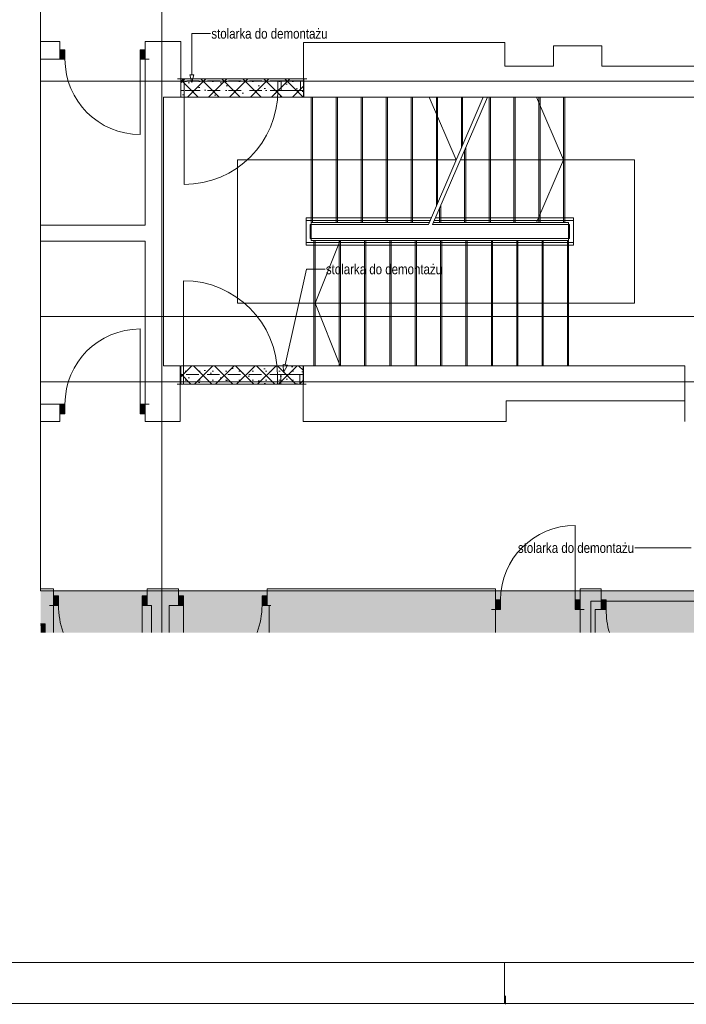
# Paper-space layout 'A-26 ROZBIÓRKI - PIĘTRO 8' of a CAD drawing. Header units: millimetres. Extents: x 0 to 540, y 0 to 297.
# Tile 7 of 9: x 302 to 382, y 0 to 118. Entities that reach past the tile are written whole.
import ezdxf
from ezdxf.xclip import XClip

# ---------------------------------------------------------------- set-up
doc = ezdxf.new("R2010")
doc.units = ezdxf.units.MM
doc.header["$MEASUREMENT"] = 0
doc.header["$XCLIPFRAME"] = 0
for name, pattern in [('ACAD_ISO03W100', [300, 120, -180]), ('DASHDOTX2', [1000, 500, -250, 0, -250]), ('GESTRICHELT2', [93.75, 62.5, -31.25]), ('Przer. długie kreski', [2.5, 1.5, -1]), ('PRZERYWANA_DU_A', [550, 350.0000000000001, -199.9999999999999])]:
    doc.linetypes.add(name, pattern=pattern)
for name, color, linetype, lineweight in [('0_Nr_pióra__2', 8, 'Continuous', 13), ('A_linie przekroju_Nr_pióra__1', 7, 'Continuous', 20), ('A_linie_Nr_pióra__1', 7, 'Continuous', 20), ('A_wyposażenie_Nr_pióra__2', 8, 'Continuous', 13), ('A_ściany_Nr_pióra__1', 7, 'Continuous', 20), ('Drzwi Archicad_Nr_pióra__1', 7, 'Continuous', 20)]:
    doc.layers.add(name, color=color, linetype=linetype, lineweight=lineweight)
for name, color, linetype, lineweight, true_color in [('A__balustrada_Nr_pióra__161', 7, 'Continuous', 5, 0x949494), ('A_Arkusz_Nr_pióra__255', 7, 'Continuous', 15, 0x242424), ('A_opis_Nr_pióra__255', 7, 'Continuous', 15, 0x242424), ('A_opis_Nr_pióra__8', 7, 'Continuous', 13, 0x4c4c4c), ('A_osie_Nr_pióra__16', 7, 'Continuous', 5, 0x0f0f0f), ('A_pochwyt_Nr_pióra__161', 7, 'Continuous', 5, 0x949494), ('A_rozbiórki_Nr_pióra__10', 7, 'Continuous', 13, 0x4b4b4b), ('A_schody_Nr_pióra__10', 7, 'Continuous', 13, 0x4b4b4b), ('A_schody_Nr_pióra__4', 7, 'Continuous', 18, 0x4b4b4b), ('A_ściany_Nr_pióra__10', 7, 'Continuous', 13, 0x4b4b4b)]:
    doc.layers.add(name, color=color, linetype=linetype, lineweight=lineweight, true_color=true_color)
for name, color, linetype in [('A_podrys', 7, 'Continuous'), ('A_rozbiórki', 7, 'Continuous'), ('A_wyposażenie', 7, 'Continuous'), ('Drzwi Archicad', 7, 'Continuous')]:
    doc.layers.add(name, color=color, linetype=linetype)
doc.styles.add('STYL_AUTOMATYCZNY_2', font='ARIALN.TTF')
pattern_1 = [(45, (-1720.335777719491, -334.6624590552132), (-1.257235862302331, 1.257235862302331), []), (135, (-1720.335777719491, -334.6624590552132), (1.257235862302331, 1.257235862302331), []), (90, (-1721.593013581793, -333.4052231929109), (-1.600200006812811, 0), [0, -1.066800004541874, 0, -1.600200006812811]), (155, (-1720.335777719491, -332.1479873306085), (0.6762737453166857, 1.450273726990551), [0, -0.7823200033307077, 0, -1.351280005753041])]

# ---------------------------------------------------------------- blocks, each defined once
blk = doc.blocks.new('Rysunek_2_2', base_point=(-1720.335777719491, -334.6624590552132))
at = {"linetype": 'Continuous', "lineweight": 0, "true_color": 0x484848}
blk.add_hatch(color=251, dxfattribs=at).paths.add_polyline_path([(419.5293351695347, 220.1214278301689), (304.4641232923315, 220.1214278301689), (304.4641232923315, 208.2223742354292), (400.5293307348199, 208.2223742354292), (400.5293307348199, 49.41237796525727), (304.4641232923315, 49.41237796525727), (304.4641232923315, 44.4123740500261), (419.5293351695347, 44.4123740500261)])
at = {"layer": 'A_rozbiórki', "linetype": 'Continuous', "lineweight": 0, "true_color": 0x4b4b4b}
h = blk.add_hatch(dxfattribs=at)
h.set_pattern_fill('facing_tile_0002', color=251, style=0, pattern_type=2)
h.set_pattern_definition(pattern_1)
h.paths.add_polyline_path([(335.9292310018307, 110.7023750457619), (321.2292310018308, 110.7023750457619), (321.2292310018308, 108.5023750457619), (335.9292310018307, 108.5023750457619)])
h = blk.add_hatch(dxfattribs=at)
h.set_pattern_fill('facing_tile_0002', color=251, style=0, pattern_type=2)
h.set_pattern_definition(pattern_1)
h.paths.add_polyline_path([(335.9292310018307, 76.36237504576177), (321.2292310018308, 76.36237504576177), (321.2292310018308, 74.16237504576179), (335.9292310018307, 74.16237504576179)])
at = {"layer": 'A_wyposażenie', "linetype": 'Continuous', "lineweight": 0, "true_color": 0xfdfdfd}
blk.add_hatch(color=7, dxfattribs=at).paths.add_polyline_path([(305.0113311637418, 45.46262640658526), (304.46412114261, 45.46262640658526), (304.46412114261, 44.41237433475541), (305.0113311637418, 44.41237433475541)])
at = {"layer": 'Drzwi Archicad', "linetype": 'Continuous', "lineweight": 0, "true_color": 0xfdfdfd}
for points in [[(306.7792310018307, 114.2023750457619), (306.7792310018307, 113.0523750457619), (307.3792310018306, 113.0523750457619), (307.3792310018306, 114.2023750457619)], [(316.9792310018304, 113.0523750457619), (316.9792310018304, 114.2023750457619), (316.3792310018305, 114.2023750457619), (316.3792310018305, 113.0523750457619)], [(306.7792310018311, 70.6123750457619), (307.379231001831, 70.6123750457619), (307.379231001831, 71.76237504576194), (306.7792310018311, 71.76237504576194)], [(316.9792310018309, 71.76237504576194), (316.379231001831, 71.76237504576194), (316.379231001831, 70.6123750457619), (316.9792310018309, 70.6123750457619)], [(306.0113312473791, 48.81237504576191), (306.0113312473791, 47.66237504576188), (306.611331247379, 47.66237504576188), (306.611331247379, 48.81237504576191)], [(317.2113312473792, 47.66237504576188), (317.2113312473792, 48.81237504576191), (316.6113312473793, 48.81237504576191), (316.6113312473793, 47.66237504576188)], [(320.9613312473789, 47.66237504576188), (321.5613312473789, 47.66237504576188), (321.5613312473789, 48.81237504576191), (320.9613312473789, 48.81237504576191)], [(331.5613312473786, 48.81237504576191), (330.9613312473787, 48.81237504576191), (330.9613312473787, 47.66237504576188), (331.5613312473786, 47.66237504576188)], [(358.9113312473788, 47.16237504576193), (359.5113312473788, 47.16237504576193), (359.5113312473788, 48.31237504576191), (358.9113312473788, 48.31237504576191)], [(369.0313312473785, 48.31237504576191), (368.4313312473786, 48.31237504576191), (368.4313312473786, 47.16237504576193), (369.0313312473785, 47.16237504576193)], [(371.5493312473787, 48.31237504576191), (371.5493312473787, 47.16237504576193), (372.1493312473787, 47.16237504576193), (372.1493312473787, 48.31237504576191)]]:
    blk.add_hatch(color=7, dxfattribs=at).paths.add_polyline_path(points)
at = {"layer": '0_Nr_pióra__2', "color": 8, "linetype": 'PRZERYWANA_DU_A', "lineweight": 13, "flags": 128}
for points in [[(304.4641210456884, 208.222375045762), (304.4641210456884, 49.41237504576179)], [(304.4641210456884, 49.41237504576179), (400.5293312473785, 49.41237504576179), (400.5293312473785, 208.222375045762), (304.4641210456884, 208.222375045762)]]:
    blk.add_lwpolyline(points, dxfattribs=at)
at = {"layer": 'A__balustrada_Nr_pióra__161', "color": 252, "linetype": 'Continuous', "lineweight": 5, "true_color": 0x949494}
for p, q in [((336.2392306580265, 90.81237411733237), (336.2392306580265, 94.0523751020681)), ((336.2392306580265, 93.75237617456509), (351.0882205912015, 93.75237617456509)), ((336.739231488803, 93.25237534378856), (350.8728363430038, 93.25237534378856)), ((336.739231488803, 91.6123738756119), (336.739231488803, 93.25237534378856)), ((351.3728371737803, 93.25237534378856), (367.7593311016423, 93.25237534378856)), ((351.5882188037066, 93.75237617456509), (368.2593319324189, 93.75237617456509)), ((367.7593311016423, 91.6123738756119), (367.7593311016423, 93.25237534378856)), ((368.2593319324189, 90.81237411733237), (368.2593319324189, 94.0523751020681)), ((336.2392306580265, 91.11237566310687), (368.2593319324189, 91.11237566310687)), ((336.739231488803, 91.6123738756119), (367.7593311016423, 91.6123738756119))]:
    blk.add_line(p, q, dxfattribs=at)
at = {"layer": 'A_linie przekroju_Nr_pióra__1', "color": 7, "linetype": 'ACAD_ISO03W100', "lineweight": 20}
blk.add_line((304.4641238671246, 82.2450794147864), (391.0738372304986, 82.2450794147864), dxfattribs=at)
at = {"layer": 'A_linie_Nr_pióra__1', "color": 7, "linetype": 'PRZERYWANA_DU_A', "lineweight": 20}
for p, q in [((370.3313310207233, 48.16237529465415), (370.3313310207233, 44.41237468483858)), ((383.7493305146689, 48.16237530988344), (370.3313324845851, 48.1623760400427))]:
    blk.add_line(p, q, dxfattribs=at)
at = {"layer": 'A_opis_Nr_pióra__255', "color": 250, "linetype": 'Continuous', "lineweight": 15, "true_color": 0x242424}
for p, q in [((322.5618753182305, 111.1853879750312), (322.5618753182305, 116.1195127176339)), ((322.5618753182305, 116.1195127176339), (324.8024925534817, 116.1195127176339)), ((322.3118749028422, 111.1853879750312), (322.8118731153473, 111.1853879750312)), ((322.5618753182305, 110.2523747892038), (322.3118749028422, 111.1853879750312)), ((322.5618753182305, 110.2523747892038), (322.8118731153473, 111.1853879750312)), ((333.7503305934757, 76.4690169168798), (336.2667722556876, 87.91022441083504)), ((336.2667722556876, 87.91022441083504), (338.5073894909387, 87.91022441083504)), ((333.5061663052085, 76.5227176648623), (333.9944948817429, 76.41531355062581)), ((333.5499097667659, 75.55778513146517), (333.5061663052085, 76.5227176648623)), ((333.5499097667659, 75.55778513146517), (333.9944948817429, 76.41531355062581)), ((377.8286219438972, 54.54585804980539), (375.5880047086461, 54.54585804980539)), ((382.3163183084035, 54.54585804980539), (377.8286219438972, 54.54585804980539))]:
    blk.add_line(p, q, dxfattribs=at)
at = {"layer": 'A_osie_Nr_pióra__16', "color": 250, "linetype": 'DASHDOTX2', "lineweight": 5, "true_color": 0x0f0f0f}
for p, q in [((318.9613327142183, 193.8703527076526), (318.9613327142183, 44.41237575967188)), ((393.2782524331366, 110.4123725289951), (304.4641212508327, 110.4123725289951)), ((393.2782524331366, 74.4123785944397), (304.4641212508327, 74.4123785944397))]:
    blk.add_line(p, q, dxfattribs=at)
at = {"layer": 'A_pochwyt_Nr_pióra__161', "color": 252, "linetype": 'Continuous', "lineweight": 5, "true_color": 0x949494}
for p, q in [((336.2392306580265, 94.0523751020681), (351.2174479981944, 94.0523751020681)), ((351.7174488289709, 94.0523751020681), (368.2593319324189, 94.0523751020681)), ((336.2392306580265, 90.81237411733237), (368.2593319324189, 90.81237411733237))]:
    blk.add_line(p, q, dxfattribs=at)
at = {"layer": 'A_rozbiórki_Nr_pióra__10', "color": 251, "linetype": 'ACAD_ISO03W100', "lineweight": 13, "true_color": 0x4b4b4b, "flags": 128}
for points in [[(335.9292310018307, 110.7023750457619), (321.2292310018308, 110.7023750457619), (321.2292310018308, 108.5023750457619), (335.9292310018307, 108.5023750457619)], [(335.9292310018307, 76.36237504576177), (321.2292310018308, 76.36237504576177), (321.2292310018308, 74.16237504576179), (335.9292310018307, 74.16237504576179)]]:
    blk.add_lwpolyline(points, close=True, dxfattribs=at)
at = {"layer": 'A_schody_Nr_pióra__10', "color": 251, "linetype": 'GESTRICHELT2', "lineweight": 13, "true_color": 0x4b4b4b}
for p, q in [((336.9892319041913, 93.50237575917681), (336.9892319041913, 108.5023744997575)), ((339.9862520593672, 93.50237575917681), (339.9862520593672, 108.5023744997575)), ((342.9832722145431, 93.50237575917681), (342.9832722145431, 108.5023744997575)), ((345.9802923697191, 93.50237575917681), (345.9802923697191, 108.5023744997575)), ((348.9773099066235, 93.50237575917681), (348.9773099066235, 108.5023744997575)), ((351.9743300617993, 95.80943948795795), (351.9743300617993, 108.5023744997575)), ((354.9713502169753, 102.7668754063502), (354.9713502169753, 108.5023744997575)), ((358.3013307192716, 93.50237575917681), (358.3013307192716, 108.5023744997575)), ((361.2673322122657, 93.50237575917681), (361.2673322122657, 108.5023744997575)), ((364.2333310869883, 93.50237575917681), (364.2333310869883, 108.5023744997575)), ((367.1993299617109, 93.50237575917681), (367.1993299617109, 108.5023744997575)), ((355.3353318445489, 93.50237575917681), (355.3353318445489, 102.4511118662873)), ((352.3693303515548, 93.50237575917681), (352.3693303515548, 95.56568888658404)), ((337.1692302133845, 91.36237607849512), (337.1692302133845, 76.36237471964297)), ((340.2032413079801, 91.36237607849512), (340.2032413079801, 76.36237471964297)), ((343.2372497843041, 91.36237607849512), (343.2372497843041, 76.36237471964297)), ((346.2712608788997, 91.36237607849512), (346.2712608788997, 76.36237471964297)), ((349.3052719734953, 91.36237607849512), (349.3052719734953, 76.36237471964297)), ((352.3392804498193, 91.36237607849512), (352.3392804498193, 76.36237471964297)), ((355.3732915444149, 91.36237607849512), (355.3732915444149, 76.36237471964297)), ((358.4073000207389, 91.36237607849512), (358.4073000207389, 76.36237471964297)), ((361.4413111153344, 91.36237607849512), (361.4413111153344, 76.36237471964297)), ((364.47532220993, 91.36237607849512), (364.47532220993, 76.36237471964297)), ((367.5093306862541, 91.36237607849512), (367.5093306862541, 76.36237471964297))]:
    blk.add_line(p, q, dxfattribs=at)
at = {"layer": 'A_schody_Nr_pióra__4', "color": 251, "linetype": 'Continuous', "lineweight": 18, "true_color": 0x4b4b4b}
for p, q in [((336.8392311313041, 91.36237607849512), (336.8392311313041, 108.5023744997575)), ((339.83625128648, 93.50237575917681), (339.83625128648, 108.5023744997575)), ((342.8332714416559, 93.50237575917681), (342.8332714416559, 108.5023744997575)), ((345.8302915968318, 93.50237575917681), (345.8302915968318, 108.5023744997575)), ((348.8273117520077, 93.50237575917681), (348.8273117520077, 108.5023744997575)), ((350.8728363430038, 93.25237534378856), (357.4420061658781, 108.5023744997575)), ((350.9804656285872, 108.5023744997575), (354.2112660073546, 101.0023751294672)), ((351.3728371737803, 93.25237534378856), (357.9420043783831, 108.5023744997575)), ((351.8243319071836, 95.46122247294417), (351.8243319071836, 108.5023744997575)), ((354.8213520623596, 102.4186557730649), (354.8213520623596, 108.5023744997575)), ((358.1513299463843, 93.50237575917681), (358.1513299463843, 108.5023744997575)), ((361.1173314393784, 93.50237575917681), (361.1173314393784, 108.5023744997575)), ((363.8185314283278, 108.5023744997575), (367.0493318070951, 101.0023751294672)), ((364.083330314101, 93.50237575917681), (364.083330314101, 108.5023744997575)), ((367.0493318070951, 93.50237575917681), (367.0493318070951, 108.5023744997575)), ((355.1853310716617, 93.50237575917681), (355.1853310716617, 102.1028922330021)), ((328.0392311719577, 101.0023751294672), (354.2112660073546, 101.0023751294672)), ((328.0392311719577, 101.0023751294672), (328.0392311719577, 83.8623740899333)), ((354.7112668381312, 101.0023751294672), (375.52317892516, 101.0023751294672)), ((363.8185314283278, 93.50237575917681), (367.0493318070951, 101.0023751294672)), ((375.52317892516, 101.0023751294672), (375.52317892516, 83.8623740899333)), ((352.219332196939, 93.50237575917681), (352.219332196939, 95.21746925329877)), ((336.8392311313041, 93.50237575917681), (350.9805284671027, 93.50237575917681)), ((351.4805292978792, 93.50237575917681), (367.6593314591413, 93.50237575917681)), ((367.6593314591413, 93.50237575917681), (367.6593314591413, 76.36237471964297)), ((367.6593314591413, 91.36237607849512), (336.8392311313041, 91.36237607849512)), ((337.3192309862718, 91.36237607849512), (337.3192309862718, 76.36237471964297)), ((340.317219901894, 91.36237607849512), (337.3192309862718, 83.8623740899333)), ((340.3532420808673, 91.36237607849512), (340.3532420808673, 76.36237471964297)), ((343.3872505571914, 91.36237607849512), (343.3872505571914, 76.36237471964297)), ((346.4212616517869, 91.36237607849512), (346.4212616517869, 76.36237471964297)), ((349.455270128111, 91.36237607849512), (349.455270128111, 76.36237471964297)), ((352.4892812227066, 91.36237607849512), (352.4892812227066, 76.36237471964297)), ((355.5232923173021, 91.36237607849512), (355.5232923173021, 76.36237471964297)), ((358.5573007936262, 91.36237607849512), (358.5573007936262, 76.36237471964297)), ((361.5913118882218, 91.36237607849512), (361.5913118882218, 76.36237471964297)), ((364.6253203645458, 91.36237607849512), (364.6253203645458, 76.36237471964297)), ((328.0392311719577, 83.8623740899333), (375.52317892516, 83.8623740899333)), ((340.3172591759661, 76.36237471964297), (337.3192309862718, 83.8623740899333))]:
    blk.add_line(p, q, dxfattribs=at)
at = {"layer": 'A_wyposażenie_Nr_pióra__2', "color": 8, "linetype": 'Continuous', "lineweight": 13}
blk.add_line((305.0113311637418, 45.46262640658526), (304.46412114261, 45.28982491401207), dxfattribs=at)
at = {"layer": 'A_wyposażenie_Nr_pióra__2', "color": 8, "linetype": 'Continuous', "lineweight": 13, "flags": 128}
blk.add_lwpolyline([(304.464121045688, 45.46262740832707), (305.0113312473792, 45.46262740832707), (305.0113312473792, 44.41237504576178)], dxfattribs=at)
at = {"layer": 'A_ściany_Nr_pióra__1', "color": 7, "linetype": 'Continuous', "lineweight": 20}
for p, q in [((306.7792307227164, 115.1623747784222), (306.4092323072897, 115.1623747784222)), ((306.7792307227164, 114.2023750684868), (306.7792307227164, 115.1623747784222)), ((316.9792309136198, 115.1623747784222), (317.3492319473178, 115.1623747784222)), ((316.9792309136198, 114.2023750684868), (316.9792309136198, 115.1623747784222)), ((306.7792307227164, 113.0523752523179), (306.7792307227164, 114.2023750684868)), ((316.9792309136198, 113.0523752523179), (316.9792309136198, 114.2023750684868)), ((306.7792307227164, 113.0523752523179), (306.3092300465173, 113.0523752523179)), ((316.9792309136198, 113.0523752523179), (317.4492315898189, 113.0523752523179)), ((321.2292301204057, 110.7023744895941), (320.8592317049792, 110.7023744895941)), ((321.2292301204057, 110.4523740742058), (321.2292301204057, 110.7023744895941)), ((321.2292301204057, 109.302374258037), (321.2292301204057, 110.4523740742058)), ((335.9492309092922, 110.7023744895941), (336.3192319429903, 110.7023744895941)), ((335.9492309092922, 110.4523740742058), (335.9492309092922, 110.7023744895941)), ((335.9492309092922, 109.302374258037), (335.9492309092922, 110.4523740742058)), ((321.2292301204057, 108.5023744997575), (320.8592317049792, 108.5023744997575)), ((321.2292301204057, 108.5023744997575), (321.2292301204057, 109.302374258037)), ((321.2292301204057, 108.5023744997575), (321.2292301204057, 109.302374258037)), ((335.9492309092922, 108.5023744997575), (335.9492309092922, 109.302374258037)), ((335.9492309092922, 108.5023744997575), (335.9492309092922, 109.302374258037)), ((335.9492309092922, 108.5023744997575), (336.3192319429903, 108.5023744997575)), ((321.1692298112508, 76.36237471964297), (320.7992313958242, 76.36237471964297)), ((321.1692298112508, 76.36237471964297), (321.1692298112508, 75.31237454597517)), ((321.1692298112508, 76.36237471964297), (321.1692298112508, 75.31237454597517)), ((335.8892306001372, 76.36237471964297), (336.2592316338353, 76.36237471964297)), ((335.8892306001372, 76.36237471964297), (335.8892306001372, 75.31237454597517)), ((335.8892306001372, 76.36237471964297), (335.8892306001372, 75.31237454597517)), ((321.1692298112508, 75.31237454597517), (321.1692298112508, 74.16237472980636)), ((335.8892306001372, 75.31237454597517), (335.8892306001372, 74.16237472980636)), ((321.1692298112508, 74.16237472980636), (320.7992313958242, 74.16237472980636)), ((335.8892306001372, 74.16237472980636), (336.2592316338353, 74.16237472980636)), ((306.7792307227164, 71.76237545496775), (306.3092300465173, 71.76237545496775)), ((306.7792307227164, 71.76237545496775), (306.7792307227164, 70.61237563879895)), ((316.9792309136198, 71.76237545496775), (317.4492315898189, 71.76237545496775)), ((316.9792309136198, 71.76237545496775), (316.9792309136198, 70.61237563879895)), ((306.7792307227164, 69.66237510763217), (306.4092323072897, 69.66237510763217)), ((306.7792307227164, 70.61237563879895), (306.7792307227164, 69.66237510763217)), ((316.9792309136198, 70.61237563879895), (316.9792309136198, 69.66237510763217)), ((316.9792309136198, 69.66237510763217), (317.3492319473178, 69.66237510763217)), ((306.0113309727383, 49.66237591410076), (305.6413299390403, 49.66237591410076)), ((306.0113309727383, 48.81237502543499), (306.0113309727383, 49.66237591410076)), ((317.2113302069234, 49.66237591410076), (317.5813312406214, 49.66237591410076)), ((317.2113302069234, 48.81237502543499), (317.2113302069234, 49.66237591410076)), ((320.9613312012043, 49.66237591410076), (320.5913301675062, 49.66237591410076)), ((320.9613312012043, 48.81237502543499), (320.9613312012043, 49.66237591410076)), ((331.5613299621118, 49.66237591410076), (331.9313309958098, 49.66237591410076)), ((331.5613299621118, 48.81237502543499), (331.5613299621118, 49.66237591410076)), ((358.9113303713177, 49.66237591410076), (358.5413319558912, 49.66237591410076)), ((358.9113303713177, 48.31237419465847), (358.9113303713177, 49.66237591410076)), ((369.0313318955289, 49.66237591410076), (369.4013303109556, 49.66237591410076)), ((369.0313318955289, 48.31237419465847), (369.0313318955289, 49.66237591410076)), ((371.5493314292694, 49.66237591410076), (371.1793303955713, 49.66237591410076)), ((371.5493314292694, 48.31237419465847), (371.5493314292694, 49.66237591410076)), ((306.0113309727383, 47.66237520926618), (306.0113309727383, 48.81237502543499)), ((317.2113302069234, 47.66237520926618), (317.2113302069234, 48.81237502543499)), ((320.9613312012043, 47.66237520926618), (320.9613312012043, 48.81237502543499)), ((331.5613299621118, 47.66237520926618), (331.5613299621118, 48.81237502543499)), ((306.0113309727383, 47.66237520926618), (305.5413302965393, 47.66237520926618)), ((317.2113302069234, 47.66237520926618), (317.6813308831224, 47.66237520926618)), ((320.9613312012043, 47.66237520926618), (320.4913305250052, 47.66237520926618)), ((331.5613299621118, 47.66237520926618), (332.0313306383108, 47.66237520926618)), ((358.9113303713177, 47.16237437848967), (358.4413323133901, 47.16237437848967)), ((358.9113303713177, 47.16237437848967), (358.9113303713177, 48.31237419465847)), ((369.0313318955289, 47.16237437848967), (369.0313318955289, 48.31237419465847)), ((369.0313318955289, 47.16237437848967), (369.5013299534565, 47.16237437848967)), ((371.5493314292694, 47.16237437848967), (371.0793307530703, 47.16237437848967)), ((371.5493314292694, 47.16237437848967), (371.5493314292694, 48.31237419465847))]:
    blk.add_line(p, q, dxfattribs=at)
at = {"layer": 'A_ściany_Nr_pióra__1', "color": 7, "linetype": 'Continuous', "lineweight": 20, "flags": 128}
for points in [[(306.7792310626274, 115.1623750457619), (304.464121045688, 115.1623750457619)], [(319.1892310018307, 115.1623750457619), (316.9792310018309, 115.1623750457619)], [(321.2292310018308, 115.1623750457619), (319.1892310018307, 115.1623750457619)], [(321.2292310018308, 110.7023750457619), (321.2292310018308, 115.1623750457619)], [(360.039231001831, 115.0723750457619), (335.9292310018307, 115.0723750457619)], [(335.9292310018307, 115.0723750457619), (335.9292310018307, 110.7023750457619)], [(360.039231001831, 112.2223750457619), (360.039231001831, 115.0723750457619)], [(371.6393312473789, 114.6723750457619), (365.8393312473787, 114.6723750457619)], [(365.8393312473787, 114.6723750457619), (365.8393312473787, 112.2223750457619)], [(371.6393312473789, 112.2223750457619), (371.6393312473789, 114.6723750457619)], [(304.464121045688, 113.0523750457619), (306.779231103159, 113.0523750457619)], [(316.9792310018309, 113.0523750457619), (316.9792310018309, 93.2023750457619)], [(365.8393312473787, 112.2223750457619), (360.039231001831, 112.2223750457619)], [(383.239331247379, 112.2223750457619), (371.6393312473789, 112.2223750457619)], [(319.1892310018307, 76.36237504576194), (319.1892310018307, 108.5023750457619)], [(319.1892310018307, 108.5023750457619), (321.2292310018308, 108.5023750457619)], [(335.9292310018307, 108.5023750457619), (360.039231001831, 108.5023750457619)], [(360.039231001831, 108.5023750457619), (365.8393312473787, 108.5023750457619)], [(365.8393312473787, 108.5023750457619), (371.6393312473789, 108.5023750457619)], [(371.6393312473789, 108.5023750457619), (383.239331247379, 108.5023750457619)], [(316.9792310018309, 93.2023750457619), (304.464121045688, 93.2023750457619)], [(304.464121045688, 91.2623750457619), (316.9792310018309, 91.2623750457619)], [(316.9792310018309, 91.2623750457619), (316.9792310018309, 71.76237504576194)], [(321.1692310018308, 76.36237504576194), (319.1892310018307, 76.36237504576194)], [(360.1892310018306, 76.36237504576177), (335.8892310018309, 76.36237504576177)], [(381.5493312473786, 76.36237504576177), (360.1892310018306, 76.36237504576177)], [(381.5493312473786, 76.36237504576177), (381.5493312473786, 69.66237504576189)], [(381.5493312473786, 76.36237504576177), (381.5493312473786, 69.66237504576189)], [(321.1692310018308, 69.66237504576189), (321.1692310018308, 74.16237504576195)], [(335.8892310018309, 74.16237504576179), (335.8892310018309, 69.66237504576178)], [(360.1892310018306, 69.66237504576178), (360.1892310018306, 72.16237504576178)], [(360.1892310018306, 72.16237504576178), (381.5493312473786, 72.16237504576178)], [(306.7792310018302, 71.76237504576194), (304.464121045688, 71.76237504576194)], [(304.464121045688, 69.66237504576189), (306.7792308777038, 69.66237504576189)], [(316.9792311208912, 69.66237504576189), (319.1892310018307, 69.66237504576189)], [(319.1892310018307, 69.66237504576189), (321.1692310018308, 69.66237504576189)], [(335.8892310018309, 69.66237504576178), (360.1892310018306, 69.66237504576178)], [(306.0113312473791, 49.66237504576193), (304.464121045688, 49.66237504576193)], [(320.961331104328, 49.66237504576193), (317.2113311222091, 49.66237504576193)], [(331.8113312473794, 49.66237504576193), (331.5613312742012, 49.66237504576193)], [(352.6113312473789, 49.66237504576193), (331.8113312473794, 49.66237504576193)], [(358.9113312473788, 49.66237504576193), (352.6113312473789, 49.66237504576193)], [(371.5493311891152, 49.66237504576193), (369.0313313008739, 49.66237504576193)], [(306.0113312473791, 44.41237504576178), (306.0113312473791, 47.66237504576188)], [(317.2113311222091, 47.66237504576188), (317.731331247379, 47.66237504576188)], [(317.731331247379, 47.66237504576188), (317.731331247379, 44.41237504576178)], [(319.8613312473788, 47.66237504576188), (320.961331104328, 47.66237504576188)], [(319.8613312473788, 44.41237504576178), (319.8613312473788, 47.66237504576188)], [(331.5613312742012, 47.66237504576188), (331.8113312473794, 47.66237504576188)], [(331.8113312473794, 47.66237504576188), (331.8113312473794, 44.41237504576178)], [(358.9113312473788, 44.41237504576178), (358.9113312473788, 47.16237504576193)], [(369.0313312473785, 47.16237504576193), (369.0313312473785, 44.41237504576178)], [(370.8313312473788, 47.16237504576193), (371.5493311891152, 47.16237504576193)], [(370.8313312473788, 44.41237504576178), (370.8313312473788, 47.16237504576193)]]:
    blk.add_lwpolyline(points, dxfattribs=at)
at = {"layer": 'A_ściany_Nr_pióra__10', "color": 251, "linetype": 'Przer. długie kreski', "lineweight": 13, "true_color": 0x4b4b4b}
for p, q in [((335.9484270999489, 110.4529631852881), (321.2292301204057, 110.4529631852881)), ((335.9484270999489, 109.3029633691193), (321.2292301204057, 109.3029633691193)), ((335.8892306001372, 75.31237454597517), (321.1700362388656, 75.31237454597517)), ((335.8892306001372, 74.16237472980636), (321.1700362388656, 74.16237472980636))]:
    blk.add_line(p, q, dxfattribs=at)
at = {"layer": 'Drzwi Archicad_Nr_pióra__1', "color": 7, "linetype": 'Continuous', "lineweight": 20}
for p, q in [((306.7792307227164, 115.1623747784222), (306.4092323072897, 115.1623747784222)), ((306.7792307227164, 115.1623747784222), (306.4092323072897, 115.1623747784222)), ((306.7792307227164, 114.2023750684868), (306.7792307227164, 115.1623747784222)), ((306.7792307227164, 114.2023750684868), (306.7792307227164, 115.1623747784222)), ((316.9792309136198, 114.2023750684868), (316.9792309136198, 115.1623747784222)), ((316.9792309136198, 114.2023750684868), (316.9792309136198, 115.1623747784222)), ((316.9792309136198, 115.1623747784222), (317.3492319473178, 115.1623747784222)), ((316.9792309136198, 115.1623747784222), (317.3492319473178, 115.1623747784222)), ((306.7792307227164, 114.2023750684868), (307.3792311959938, 114.2023750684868)), ((306.7792307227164, 113.0523752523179), (306.7792307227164, 114.2023750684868)), ((306.7792307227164, 113.0523752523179), (306.7792307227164, 114.2023750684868)), ((306.7792307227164, 113.0523752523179), (306.7792307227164, 114.2023750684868)), ((307.3792311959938, 114.2023750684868), (307.3792311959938, 113.0523752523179)), ((316.3792304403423, 113.0523752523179), (316.3792304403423, 114.2023750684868)), ((316.3792304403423, 114.2023750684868), (316.9792309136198, 114.2023750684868)), ((316.9792309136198, 114.2023750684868), (316.9792309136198, 113.0523752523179)), ((316.9792309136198, 113.0523752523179), (316.9792309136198, 114.2023750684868)), ((316.9792309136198, 113.0523752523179), (316.9792309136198, 114.2023750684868)), ((306.7792307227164, 113.0523752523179), (306.3092300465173, 113.0523752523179)), ((306.7792307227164, 113.0523752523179), (306.3092300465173, 113.0523752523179)), ((307.3792311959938, 113.0523752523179), (306.7792307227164, 113.0523752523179)), ((316.9792309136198, 113.0523752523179), (316.3792304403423, 113.0523752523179)), ((316.3792304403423, 113.0523752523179), (316.3792304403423, 104.0523760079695)), ((316.9792309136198, 113.0523752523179), (317.4492315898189, 113.0523752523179)), ((316.9792309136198, 113.0523752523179), (317.4492315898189, 113.0523752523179)), ((321.2292301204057, 110.7023744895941), (320.8592317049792, 110.7023744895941)), ((321.2292301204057, 110.7023744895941), (320.8592317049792, 110.7023744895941)), ((321.2292301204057, 110.4523740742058), (321.2292301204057, 110.7023744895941)), ((321.2292301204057, 110.4523740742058), (321.2292301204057, 110.7023744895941)), ((321.6292313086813, 110.4523740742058), (321.2292301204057, 110.4523740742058)), ((321.2292301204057, 110.4523740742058), (321.2292301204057, 109.302374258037)), ((321.2292301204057, 109.302374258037), (321.2292301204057, 110.4523740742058)), ((321.2292301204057, 109.302374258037), (321.2292301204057, 110.4523740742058)), ((321.6292313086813, 109.302374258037), (321.6292313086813, 110.4523740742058)), ((333.2592318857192, 110.4523740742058), (332.8592306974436, 110.4523740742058)), ((332.8592306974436, 110.4523740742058), (332.8592306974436, 109.302374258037)), ((333.2592318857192, 109.302374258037), (333.2592318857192, 110.4523740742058)), ((335.5492297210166, 110.4523740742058), (333.2592318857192, 110.4523740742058)), ((333.2592318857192, 110.4523740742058), (333.2592318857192, 109.302374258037)), ((335.9492309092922, 110.4523740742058), (335.5492297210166, 110.4523740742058)), ((335.5492297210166, 110.4523740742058), (335.5492297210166, 109.302374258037)), ((335.5492297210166, 109.302374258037), (335.5492297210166, 110.4523740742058)), ((335.9492309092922, 110.4523740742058), (335.9492309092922, 110.7023744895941)), ((335.9492309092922, 110.4523740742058), (335.9492309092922, 110.7023744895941)), ((335.9492309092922, 110.7023744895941), (336.3192319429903, 110.7023744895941)), ((335.9492309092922, 110.7023744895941), (336.3192319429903, 110.7023744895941)), ((335.9492309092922, 109.302374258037), (335.9492309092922, 110.4523740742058)), ((335.9492309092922, 109.302374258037), (335.9492309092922, 110.4523740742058)), ((335.9492309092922, 109.302374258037), (335.9492309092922, 110.4523740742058)), ((321.2292301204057, 108.5023744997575), (320.8592317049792, 108.5023744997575)), ((321.2292301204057, 108.5023744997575), (320.8592317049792, 108.5023744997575)), ((321.2292301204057, 109.302374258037), (321.6292313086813, 109.302374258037)), ((321.2292301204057, 108.5023744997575), (321.2292301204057, 109.302374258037)), ((321.2292301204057, 108.5023744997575), (321.2292301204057, 109.302374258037)), ((321.2292301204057, 108.5023744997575), (321.2292301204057, 109.302374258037)), ((321.6292313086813, 109.302374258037), (321.6292313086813, 98.07237486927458)), ((332.8592306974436, 109.302374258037), (333.2592318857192, 109.302374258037)), ((333.2592318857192, 109.302374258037), (335.5492297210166, 109.302374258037)), ((335.5492297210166, 109.302374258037), (335.9492309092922, 109.302374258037)), ((335.9492309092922, 108.5023744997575), (335.9492309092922, 109.302374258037)), ((335.9492309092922, 108.5023744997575), (335.9492309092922, 109.302374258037)), ((335.9492309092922, 108.5023744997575), (335.9492309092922, 109.302374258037)), ((335.9492309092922, 108.5023744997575), (336.3192319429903, 108.5023744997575)), ((335.9492309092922, 108.5023744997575), (336.3192319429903, 108.5023744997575)), ((321.5692309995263, 75.31237454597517), (321.5692309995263, 86.54237393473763)), ((316.3792304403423, 71.76237545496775), (316.3792304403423, 80.76237469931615)), ((321.1692298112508, 76.36237471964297), (320.7992313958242, 76.36237471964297)), ((321.1692298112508, 76.36237471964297), (320.7992313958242, 76.36237471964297)), ((321.1692298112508, 76.36237471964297), (321.1692298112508, 75.31237454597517)), ((321.1692298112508, 76.36237471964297), (321.1692298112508, 75.31237454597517)), ((321.1692298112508, 76.36237471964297), (321.1692298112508, 75.31237454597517)), ((335.8892306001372, 76.36237471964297), (335.8892306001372, 75.31237454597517)), ((335.8892306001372, 76.36237471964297), (335.8892306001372, 75.31237454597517)), ((335.8892306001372, 76.36237471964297), (335.8892306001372, 75.31237454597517)), ((335.8892306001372, 76.36237471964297), (336.2592316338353, 76.36237471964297)), ((335.8892306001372, 76.36237471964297), (336.2592316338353, 76.36237471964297)), ((321.1692298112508, 75.31237454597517), (321.5692309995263, 75.31237454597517)), ((321.1692298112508, 74.16237472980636), (321.1692298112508, 75.31237454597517)), ((321.1692298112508, 75.31237454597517), (321.1692298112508, 74.16237472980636)), ((321.1692298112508, 75.31237454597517), (321.1692298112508, 74.16237472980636)), ((321.5692309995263, 75.31237454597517), (321.5692309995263, 74.16237472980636)), ((332.7992303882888, 74.16237472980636), (332.7992303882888, 75.31237454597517)), ((332.7992303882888, 75.31237454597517), (333.1992315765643, 75.31237454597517)), ((333.1992315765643, 75.31237454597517), (333.1992315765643, 74.16237472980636)), ((333.1992315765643, 74.16237472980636), (333.1992315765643, 75.31237454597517)), ((333.1992315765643, 75.31237454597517), (335.4892320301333, 75.31237454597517)), ((335.4892320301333, 74.16237472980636), (335.4892320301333, 75.31237454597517)), ((335.4892320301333, 75.31237454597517), (335.8892306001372, 75.31237454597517)), ((335.4892320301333, 75.31237454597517), (335.4892320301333, 74.16237472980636)), ((335.8892306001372, 75.31237454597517), (335.8892306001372, 74.16237472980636)), ((335.8892306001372, 75.31237454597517), (335.8892306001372, 74.16237472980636)), ((335.8892306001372, 75.31237454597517), (335.8892306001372, 74.16237472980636)), ((321.1692298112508, 74.16237472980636), (320.7992313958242, 74.16237472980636)), ((321.1692298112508, 74.16237472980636), (320.7992313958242, 74.16237472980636)), ((321.5692309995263, 74.16237472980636), (321.1692298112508, 74.16237472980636)), ((333.1992315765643, 74.16237472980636), (332.7992303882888, 74.16237472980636)), ((335.4892320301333, 74.16237472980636), (333.1992315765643, 74.16237472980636)), ((335.8892306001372, 74.16237472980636), (335.4892320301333, 74.16237472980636)), ((335.8892306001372, 74.16237472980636), (336.2592316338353, 74.16237472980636)), ((335.8892306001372, 74.16237472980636), (336.2592316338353, 74.16237472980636)), ((306.7792307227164, 71.76237545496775), (306.3092300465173, 71.76237545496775)), ((306.7792307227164, 71.76237545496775), (306.3092300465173, 71.76237545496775)), ((307.3792311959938, 71.76237545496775), (306.7792307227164, 71.76237545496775)), ((306.7792307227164, 71.76237545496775), (306.7792307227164, 70.61237563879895)), ((306.7792307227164, 71.76237545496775), (306.7792307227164, 70.61237563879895)), ((306.7792307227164, 71.76237545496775), (306.7792307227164, 70.61237563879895)), ((307.3792311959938, 70.61237563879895), (307.3792311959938, 71.76237545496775)), ((316.9792309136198, 71.76237545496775), (316.3792304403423, 71.76237545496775)), ((316.3792304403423, 71.76237545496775), (316.3792304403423, 70.61237563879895)), ((316.9792309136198, 70.61237563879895), (316.9792309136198, 71.76237545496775)), ((316.9792309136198, 71.76237545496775), (316.9792309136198, 70.61237563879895)), ((316.9792309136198, 71.76237545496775), (316.9792309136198, 70.61237563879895)), ((316.9792309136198, 71.76237545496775), (317.4492315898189, 71.76237545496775)), ((316.9792309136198, 71.76237545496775), (317.4492315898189, 71.76237545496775)), ((306.7792307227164, 69.66237510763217), (306.4092323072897, 69.66237510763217)), ((306.7792307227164, 69.66237510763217), (306.4092323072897, 69.66237510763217)), ((306.7792307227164, 70.61237563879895), (307.3792311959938, 70.61237563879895)), ((306.7792307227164, 70.61237563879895), (306.7792307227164, 69.66237510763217)), ((306.7792307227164, 70.61237563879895), (306.7792307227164, 69.66237510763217)), ((316.3792304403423, 70.61237563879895), (316.9792309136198, 70.61237563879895)), ((316.9792309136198, 70.61237563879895), (316.9792309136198, 69.66237510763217)), ((316.9792309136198, 70.61237563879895), (316.9792309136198, 69.66237510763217)), ((316.9792309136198, 69.66237510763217), (317.3492319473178, 69.66237510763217)), ((316.9792309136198, 69.66237510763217), (317.3492319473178, 69.66237510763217)), ((368.4313314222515, 48.31237419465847), (368.4313314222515, 57.23237477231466)), ((306.0113309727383, 49.66237591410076), (305.6413299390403, 49.66237591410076)), ((306.0113309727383, 49.66237591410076), (305.6413299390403, 49.66237591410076)), ((306.0113309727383, 48.81237502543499), (306.0113309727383, 49.66237591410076)), ((306.0113309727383, 48.81237502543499), (306.0113309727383, 49.66237591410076)), ((317.2113302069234, 48.81237502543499), (317.2113302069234, 49.66237591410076)), ((317.2113302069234, 48.81237502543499), (317.2113302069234, 49.66237591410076)), ((317.2113302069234, 49.66237591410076), (317.5813312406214, 49.66237591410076)), ((317.2113302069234, 49.66237591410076), (317.5813312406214, 49.66237591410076)), ((320.9613312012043, 49.66237591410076), (320.5913301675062, 49.66237591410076)), ((320.9613312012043, 49.66237591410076), (320.5913301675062, 49.66237591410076)), ((320.9613312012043, 48.81237502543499), (320.9613312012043, 49.66237591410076)), ((320.9613312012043, 48.81237502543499), (320.9613312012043, 49.66237591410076)), ((331.5613299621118, 48.81237502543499), (331.5613299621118, 49.66237591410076)), ((331.5613299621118, 48.81237502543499), (331.5613299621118, 49.66237591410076)), ((331.5613299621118, 49.66237591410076), (331.9313309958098, 49.66237591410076)), ((331.5613299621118, 49.66237591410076), (331.9313309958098, 49.66237591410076)), ((358.9113303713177, 49.66237591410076), (358.5413319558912, 49.66237591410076)), ((358.9113303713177, 49.66237591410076), (358.5413319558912, 49.66237591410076)), ((358.9113303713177, 48.31237419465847), (358.9113303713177, 49.66237591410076)), ((358.9113303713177, 48.31237419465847), (358.9113303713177, 49.66237591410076)), ((369.0313318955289, 48.31237419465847), (369.0313318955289, 49.66237591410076)), ((369.0313318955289, 48.31237419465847), (369.0313318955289, 49.66237591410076)), ((369.0313318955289, 49.66237591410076), (369.4013303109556, 49.66237591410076)), ((369.0313318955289, 49.66237591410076), (369.4013303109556, 49.66237591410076)), ((371.5493314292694, 49.66237591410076), (371.1793303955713, 49.66237591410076)), ((371.5493314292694, 49.66237591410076), (371.1793303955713, 49.66237591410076)), ((371.5493314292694, 48.31237419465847), (371.5493314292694, 49.66237591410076)), ((371.5493314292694, 48.31237419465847), (371.5493314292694, 49.66237591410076)), ((306.0113309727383, 48.81237502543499), (306.6113314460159, 48.81237502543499)), ((306.0113309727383, 47.66237520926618), (306.0113309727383, 48.81237502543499)), ((306.0113309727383, 47.66237520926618), (306.0113309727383, 48.81237502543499)), ((306.0113309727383, 47.66237520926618), (306.0113309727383, 48.81237502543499)), ((306.6113314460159, 48.81237502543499), (306.6113314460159, 47.66237520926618)), ((316.6113323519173, 47.66237520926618), (316.6113323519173, 48.81237502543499)), ((316.6113323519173, 48.81237502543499), (317.2113302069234, 48.81237502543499)), ((317.2113302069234, 48.81237502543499), (317.2113302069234, 47.66237520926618)), ((317.2113302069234, 47.66237520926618), (317.2113302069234, 48.81237502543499)), ((317.2113302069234, 47.66237520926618), (317.2113302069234, 48.81237502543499)), ((321.5613316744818, 48.81237502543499), (320.9613312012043, 48.81237502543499)), ((320.9613312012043, 48.81237502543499), (320.9613312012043, 47.66237520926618)), ((320.9613312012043, 47.66237520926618), (320.9613312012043, 48.81237502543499)), ((320.9613312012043, 47.66237520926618), (320.9613312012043, 48.81237502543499)), ((321.5613316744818, 47.66237520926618), (321.5613316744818, 48.81237502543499)), ((331.5613299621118, 48.81237502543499), (330.9613321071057, 48.81237502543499)), ((330.9613321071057, 48.81237502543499), (330.9613321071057, 47.66237520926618)), ((331.5613299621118, 47.66237520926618), (331.5613299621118, 48.81237502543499)), ((331.5613299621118, 47.66237520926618), (331.5613299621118, 48.81237502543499)), ((331.5613299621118, 47.66237520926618), (331.5613299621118, 48.81237502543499)), ((306.0113309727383, 47.66237520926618), (305.5413302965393, 47.66237520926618)), ((306.0113309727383, 47.66237520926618), (305.5413302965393, 47.66237520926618)), ((306.6113314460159, 47.66237520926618), (306.0113309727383, 47.66237520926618)), ((316.6113317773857, 47.66237594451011), (316.6113317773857, 44.41237429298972)), ((317.2113302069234, 47.66237520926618), (316.6113323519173, 47.66237520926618)), ((317.2113302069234, 47.66237520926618), (317.6813308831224, 47.66237520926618)), ((317.2113302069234, 47.66237520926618), (317.6813308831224, 47.66237520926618)), ((320.9613312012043, 47.66237520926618), (320.4913305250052, 47.66237520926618)), ((320.9613312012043, 47.66237520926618), (320.4913305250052, 47.66237520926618)), ((320.9613312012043, 47.66237520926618), (321.5613316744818, 47.66237520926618)), ((321.561332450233, 47.66237466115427), (321.561332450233, 44.41237515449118)), ((330.9613321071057, 47.66237520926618), (331.5613299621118, 47.66237520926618)), ((331.5613299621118, 47.66237520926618), (332.0313306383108, 47.66237520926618)), ((331.5613299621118, 47.66237520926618), (332.0313306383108, 47.66237520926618)), ((358.9113303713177, 47.16237437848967), (358.4413323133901, 47.16237437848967)), ((358.9113303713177, 47.16237437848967), (358.4413323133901, 47.16237437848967)), ((359.5113308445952, 48.31237419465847), (358.9113303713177, 48.31237419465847)), ((358.9113303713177, 48.31237419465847), (358.9113303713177, 47.16237437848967)), ((358.9113303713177, 47.16237437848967), (358.9113303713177, 48.31237419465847)), ((358.9113303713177, 47.16237437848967), (358.9113303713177, 48.31237419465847)), ((358.9113303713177, 47.16237437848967), (359.5113308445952, 47.16237437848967)), ((359.5113308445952, 47.16237437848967), (359.5113308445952, 48.31237419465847)), ((369.0313318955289, 48.31237419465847), (368.4313314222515, 48.31237419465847)), ((368.4313314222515, 48.31237419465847), (368.4313314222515, 47.16237437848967)), ((368.4313314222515, 47.16237437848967), (369.0313318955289, 47.16237437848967)), ((369.0313318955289, 47.16237437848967), (369.0313318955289, 48.31237419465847)), ((369.0313318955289, 47.16237437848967), (369.0313318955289, 48.31237419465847)), ((369.0313318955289, 47.16237437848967), (369.0313318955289, 48.31237419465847)), ((369.0313318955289, 47.16237437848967), (369.5013299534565, 47.16237437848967)), ((369.0313318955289, 47.16237437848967), (369.5013299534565, 47.16237437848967)), ((371.5493314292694, 47.16237437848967), (371.0793307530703, 47.16237437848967)), ((371.5493314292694, 47.16237437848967), (371.0793307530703, 47.16237437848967)), ((371.5493314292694, 48.31237419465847), (372.1493319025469, 48.31237419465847)), ((371.5493314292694, 47.16237437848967), (371.5493314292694, 48.31237419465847)), ((371.5493314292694, 47.16237437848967), (371.5493314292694, 48.31237419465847)), ((371.5493314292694, 47.16237437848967), (371.5493314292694, 48.31237419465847)), ((372.1493319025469, 47.16237437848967), (371.5493314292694, 47.16237437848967)), ((372.1493319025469, 48.31237419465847), (372.1493319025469, 47.16237437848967))]:
    blk.add_line(p, q, dxfattribs=at)
for centre, radius, start, end in [((316.3792310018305, 113.0523750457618), 8.99999999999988, 180, 270), ((321.6292310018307, 109.3023750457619), 11.22999999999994, 270, 0), ((321.5692310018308, 75.31237504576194), 11.22999999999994, 0, 90), ((316.379231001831, 71.76237504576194), 9, 90, 180), ((368.4313312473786, 48.31237504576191), 8.919999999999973, 90, 180), ((316.6113312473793, 47.66237504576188), 10, 180, 198.9655749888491), ((321.5613312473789, 47.66237504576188), 9.399999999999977, 339.7727395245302, 0), ((382.1493312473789, 47.16237504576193), 10, 180, 195.9620141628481)]:
    blk.add_arc(centre, radius, start, end, dxfattribs=at)
at = {"layer": 'A_opis_Nr_pióra__8', "color": 251, "linetype": 'Continuous', "lineweight": 13, "true_color": 0x4c4c4c, "char_height": 1.2, "style": 'STYL_AUTOMATYCZNY_2'}
for s, insert, attachment_point in [('\\A1;{\\pqr;\\fArial Narrow|b0|i0|c238|p0;\\W1.000000;stolarka do demontażu}', (338.8072914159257, 116.115931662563), 6), ('\\A1;{\\pqr;\\fArial Narrow|b0|i0|c238|p0;\\W1.000000;stolarka do demontażu}', (352.5121906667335, 87.9066454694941), 6), ('\\A1;{\\pql;\\fArial Narrow|b0|i0|c238|p0;\\W1.000000;stolarka do demontażu}', (361.5832056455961, 54.54227862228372), 4)]:
    blk.add_mtext(s, dxfattribs=dict(at, insert=insert, attachment_point=attachment_point))

psp = doc.layouts.new('A-26 ROZBIÓRKI - PIĘTRO 8')

# ---------------------------------------------------------------- linework, layer by layer
at = {"layer": 'A_Arkusz_Nr_pióra__255', "color": 250, "linetype": 'Continuous', "lineweight": 15, "true_color": 0x242424}
for p, q in [((535.1000000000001, 4.900001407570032), (29.8998034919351, 4.900326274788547)), ((360.0000000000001, 1.109329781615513e-14), (360.0000000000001, 4.900000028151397)), ((360.1000000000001, -0.09999999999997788), (360.1000000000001, 0.900000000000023))]:
    psp.add_line(p, q, dxfattribs=at)
at = {"layer": 'A_Arkusz_Nr_pióra__255', "color": 250, "linetype": 'Continuous', "lineweight": 15, "true_color": 0x242424, "flags": 128}
psp.add_lwpolyline([(-1.040834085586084e-14, 297), (540, 297), (540, 1.109329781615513e-14), (-1.040834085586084e-14, 1.109329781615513e-14)], close=True, dxfattribs=at)

# ---------------------------------------------------------------- block references
at = {"layer": 'A_podrys', "color": 37, "linetype": 'Continuous', "lineweight": 5, "true_color": 0x656532}
ref = psp.add_blockref('Rysunek_2_2', (-1720.335777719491, -334.6624590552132), dxfattribs=at)
XClip(ref).set_block_clipping_path([(304.4641210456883, 44.41237504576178), (419.5293312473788, 220.1214319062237)])

doc.saveas('drawing.dxf')
